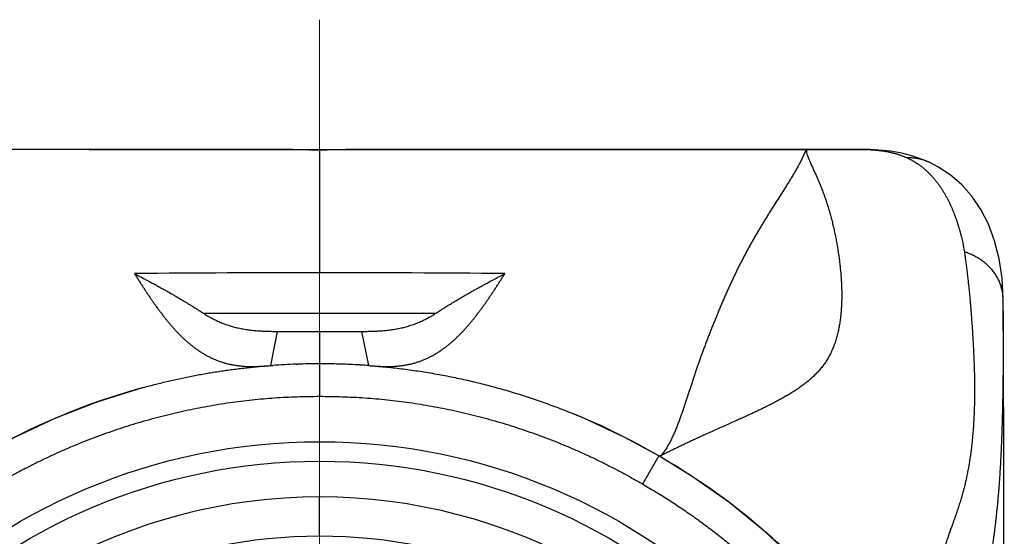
# Model space of a CAD drawing. Header units: millimetres. Extents: x 0 to 594, y 0 to 420.
# Tile 49 of 118: x 190 to 205, y 264 to 272. Entities that reach past the tile are written whole.
import ezdxf

# ---------------------------------------------------------------- set-up
doc = ezdxf.new("R2010")
doc.units = ezdxf.units.MM
doc.header["$LTSCALE"] = 0.257233
doc.linetypes.add('CENTER', pattern=[50.8, 31.75, -6.35, 6.35, -6.35])
doc.layers.add('NoLayerName_001', color=7, linetype='Continuous')

msp = doc.modelspace()

# ---------------------------------------------------------------- linework, layer by layer
at = {"layer": 'NoLayerName_001', "color": 2, "linetype": 'CENTER', "lineweight": 13}
msp.add_line((194.5831, 272.0514), (194.5831, 240.6013), dxfattribs=at)
at = {"layer": 'NoLayerName_001', "color": 7, "linetype": 'Continuous', "lineweight": 25}
for p, q in [((193.4168, 270.0512), (186.9146, 270.0513)), ((191.0331, 270.0513), (189.5167, 270.0513)), ((191.0331, 270.0513), (193.2745, 270.0513)), ((194.1721, 270.0498), (193.4168, 270.0512)), ((194.5831, 270.0494), (194.1721, 270.0498)), ((194.9854, 270.0497), (194.5831, 270.0494)), ((195.8918, 270.0513), (194.9854, 270.0497)), ((202.9881, 270.0508), (195.8917, 270.0513)), ((195.8917, 270.0513), (198.1331, 270.0513)), ((198.1331, 270.0513), (199.6495, 270.0513)), ((199.6495, 270.0513), (199.6981, 270.0513)), ((199.6981, 270.0513), (199.7081, 270.0513)), ((199.7081, 270.0513), (202.0831, 270.0513)), ((202.0831, 270.0513), (202.2517, 270.0513)), ((203.964, 269.8563), (203.9618, 269.8573)), ((205.1083, 266.7727), (205.1038, 267.7534)), ((193.8331, 266.7247), (193.9366, 267.2509)), ((193.9366, 267.2509), (194.5831, 267.2509)), ((194.5831, 267.2509), (195.2296, 267.2509)), ((195.2296, 267.2509), (195.3331, 266.7247)), ((193.8065, 266.7228), (193.8331, 266.7247)), ((193.8331, 266.7247), (193.8496, 266.7259)), ((193.8496, 266.7259), (193.8607, 266.7267)), ((194.2216, 266.745), (194.2433, 266.7457)), ((195.2025, 266.7332), (195.2099, 266.7327)), ((195.3331, 266.7247), (195.3597, 266.7228)), ((199.8059, 265.3283), (199.8059, 265.3283))]:
    msp.add_line(p, q, dxfattribs=at)
at = {"layer": 'NoLayerName_001', "color": 8, "linetype": 'Continuous', "lineweight": 25}
for p, q in [((194.5831, 270.0494), (194.5831, 268.1529)), ((202.2517, 270.0513), (202.3021, 270.0513)), ((202.3021, 270.0513), (202.4149, 270.0512)), ((202.4149, 270.0512), (202.9463, 270.0508)), ((202.9464, 270.0509), (202.9463, 270.0508)), ((203.0561, 270.0498), (203.0338, 270.0503)), ((196.3612, 267.5237), (192.8051, 267.5237)), ((194.5831, 267.2509), (194.5831, 266.251)), ((199.8035, 265.3321), (199.5548, 264.8983)), ((194.5831, 264.1013), (194.5831, 264.7013))]:
    msp.add_line(p, q, dxfattribs=at)
at = {"layer": 'NoLayerName_001', "color": 7, "linetype": 'Continuous', "lineweight": 25}
for points in [[(203.0561, 270.0498), (203.0536, 270.0499), (203.0338, 270.0503), (203.0123, 270.0506), (202.9881, 270.0508)], [(203.5466, 269.9938), (203.3695, 270.0249), (203.1863, 270.0435), (203.0563, 270.0498)], [(203.9618, 269.8573), (203.8733, 269.895), (203.7153, 269.9502), (203.5466, 269.9938)], [(205.1038, 267.7535), (205.0874, 268.0699), (205.0439, 268.3675), (204.9744, 268.6455), (204.88, 268.9007), (204.7629, 269.1302), (204.6241, 269.3341), (204.4661, 269.5114), (204.2907, 269.6623), (204.0995, 269.7872), (203.964, 269.8563)], [(205.1229, 260.0973), (205.1225, 260.9069), (205.1218, 261.7004), (205.1207, 262.4776), (205.1194, 263.2379), (205.1177, 263.9805), (205.1157, 264.7056), (205.1135, 265.4148), (205.1083, 266.7727)], [(191.8687, 266.3868), (191.1677, 266.1682), (190.5141, 265.9136), (189.8829, 265.6171), (189.3628, 265.3321)], [(199.8035, 265.3321), (199.2798, 265.619), (198.6481, 265.9154), (198.489, 265.982)], [(202.1539, 263.4859), (201.9618, 263.6827), (201.444, 264.1645), (200.8958, 264.6098), (200.319, 265.0158), (199.8035, 265.3321)]]:
    msp.add_lwpolyline(points, dxfattribs=at)
for radius in [9.25, 8.95, 7.8]:
    msp.add_circle((194.5831, 256.3013), radius, dxfattribs=at)
at = {"layer": 'NoLayerName_001', "color": 8, "linetype": 'Continuous', "lineweight": 25}
msp.add_arc((202.9579, 267.7003), 2.3509, 87.60099, 88.22439, dxfattribs=at)
at = {"layer": 'NoLayerName_001', "color": 7, "linetype": 'Continuous', "lineweight": 25}
for centre, radius, start, end in [((194.5694, -98.9357), 367.0886, 89.997865, 90.442943), ((194.6365, -88.616), 356.7689, 89.55062, 90.008572), ((194.5664, 256.3822), 10.3685, 91.90587, 93.90257), ((194.582, 255.9043), 10.8467, 89.99404, 91.78941), ((194.584, 255.8689), 10.8821, 88.47894, 90.00459), ((194.5889, 256.0851), 10.6658, 88.30856, 88.47434), ((194.5962, 256.3026), 10.4481, 86.67331, 88.31356), ((194.6092, 256.5408), 10.2096, 85.93424, 86.62704), ((194.5976, 256.3991), 10.3538, 105.28168, 120.37056), ((194.5572, 256.376), 10.3795, 59.63927, 67.74055), ((194.6456, 256.3461), 10.361, 43.55865, 60.14479), ((194.5831, 256.3013), 8.4, 35.32547, 151.98352)]:
    msp.add_arc(centre, radius, start, end, dxfattribs=at)
at = {"layer": 'NoLayerName_001', "color": 8, "linetype": 'Continuous', "lineweight": 25}
for points, knots in [([(193.2786, 270.0513), (193.4308, 270.0511), (193.8439, 270.0506), (194.2787, 270.0494), (194.5614, 270.0494), (194.5831, 270.0494)], [0, 0, 0, 0, 0.4565981, 1.2393377, 1.304566, 1.304566, 1.304566, 1.304566]), ([(194.5831, 270.0494), (194.7358, 270.0495), (195.1502, 270.0497), (195.5864, 270.0513), (195.8699, 270.0513), (195.8917, 270.0513)], [0, 0, 0, 0, 0.4580194, 1.2431955, 1.3086268, 1.3086268, 1.3086268, 1.3086268]), ([(202.0831, 270.0513), (202.0759, 270.043), (202.0592, 270.0275), (202.0473, 269.9955), (202.0327, 269.965), (202.0186, 269.9342), (202.0041, 269.9037), (201.9892, 269.8733), (201.9738, 269.8431), (201.9581, 269.8131), (201.942, 269.7833), (201.9255, 269.7537), (201.9088, 269.7243), (201.8918, 269.695), (201.8747, 269.6658), (201.8573, 269.6367), (201.8397, 269.6078), (201.8221, 269.5789), (201.8043, 269.5501), (201.7864, 269.5213), (201.7684, 269.4927), (201.7443, 269.4545), (201.6838, 269.3592), (201.6168, 269.2547), (201.5504, 269.1498), (201.5204, 269.102), (201.4965, 269.0637), (201.4786, 269.035), (201.4608, 269.0062), (201.443, 268.9774), (201.4254, 268.9485), (201.4078, 268.9196), (201.3902, 268.8906), (201.3728, 268.8616), (201.3554, 268.8325), (201.3382, 268.8034), (201.321, 268.7742), (201.3039, 268.745), (201.2869, 268.7157), (201.2701, 268.6863), (201.2589, 268.6667), (201.2533, 268.6569)], [0, 0, 0, 0, 0.0329818, 0.0669028, 0.1007311, 0.1345894, 0.1684535, 0.2023065, 0.2361616, 0.2700214, 0.3038842, 0.3377468, 0.3716067, 0.4054648, 0.4393225, 0.4731803, 0.5070378, 0.5408949, 0.574752, 0.6086091, 0.6424664, 0.6763236, 0.7440372, 0.981034, 1.0487475, 1.1164612, 1.1503182, 1.1841751, 1.218032, 1.2518888, 1.2857457, 1.3196025, 1.3534594, 1.3873164, 1.4211735, 1.4550309, 1.4888889, 1.5227473, 1.5566061, 1.5904651, 1.6243242, 1.6243242, 1.6243242, 1.6243242]), ([(202.0831, 270.0513), (202.0807, 270.0399), (202.071, 270.0161), (202.0852, 269.9799), (202.0966, 269.944), (202.1111, 269.9086), (202.1259, 269.8735), (202.1413, 269.8387), (202.1675, 269.7808), (202.1942, 269.7232), (202.2204, 269.6653), (202.236, 269.6306), (202.2513, 269.5957), (202.2663, 269.5606), (202.281, 269.5255), (202.2953, 269.4902), (202.3093, 269.4547), (202.323, 269.4191), (202.3363, 269.3834), (202.3493, 269.3476), (202.3619, 269.3116), (202.3742, 269.2756), (202.3862, 269.2394), (202.3979, 269.2031), (202.4093, 269.1667), (202.4203, 269.1302), (202.4311, 269.0937), (202.4415, 269.057), (202.4516, 269.0203), (202.4615, 268.9835), (202.471, 268.9466), (202.4802, 268.9096), (202.4891, 268.8725), (202.4977, 268.8354), (202.506, 268.7982), (202.514, 268.7609), (202.5217, 268.7236), (202.5292, 268.6862), (202.5363, 268.6488), (202.5431, 268.6113), (202.5475, 268.5863), (202.5497, 268.5737)], [0, 0, 0, 0, 0.0349115, 0.0729975, 0.1111126, 0.149219, 0.1873274, 0.2254351, 0.2635419, 0.377865, 0.4159746, 0.4540834, 0.4921909, 0.5302981, 0.5684068, 0.6065173, 0.6446294, 0.6827426, 0.7208563, 0.7589699, 0.7970825, 0.8351946, 0.8733065, 0.9114184, 0.9495306, 0.9876431, 1.0257557, 1.0638681, 1.1019805, 1.1400928, 1.1782049, 1.2163169, 1.2544287, 1.2925403, 1.3306518, 1.3687635, 1.4068752, 1.4449871, 1.4830987, 1.5212099, 1.5593199, 1.5593199, 1.5593199, 1.5593199]), ([(202.9463, 270.0508), (202.9519, 270.0508), (202.966, 270.0508), (202.9829, 270.0507), (202.9956, 270.0507), (203.0012, 270.0506), (203.0054, 270.0506), (203.0096, 270.0505), (203.0139, 270.0505), (203.0181, 270.0504), (203.0223, 270.0503), (203.0265, 270.0502), (203.0294, 270.0501), (203.0308, 270.0501)], [0, 0, 0, 0, 0.016900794, 0.04225359, 0.050704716, 0.054930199, 0.059155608, 0.063380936, 0.067606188, 0.071831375, 0.076056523, 0.080281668, 0.08450686, 0.08450686, 0.08450686, 0.08450686]), ([(203.0563, 270.0491), (203.0587, 270.049), (203.0636, 270.0488), (203.0709, 270.0485), (203.0782, 270.0481), (203.0854, 270.0477), (203.0927, 270.0473), (203.1, 270.0469), (203.1073, 270.0464), (203.1145, 270.0459), (203.1218, 270.0454), (203.1291, 270.0449), (203.1363, 270.0443), (203.1436, 270.0437), (203.1509, 270.0431), (203.1581, 270.0424), (203.1654, 270.0418), (203.1726, 270.0411), (203.1799, 270.0403), (203.1871, 270.0396), (203.1944, 270.0388), (203.1992, 270.0382), (203.2016, 270.038)], [0, 0, 0, 0, 0.00728688, 0.01457374, 0.02186066, 0.02914771, 0.03643499, 0.04372255, 0.05101037, 0.05829839, 0.06558654, 0.07287478, 0.08016306, 0.08745134, 0.09473956, 0.10202769, 0.10931571, 0.11660357, 0.12389125, 0.13117873, 0.138466, 0.14575304, 0.14575304, 0.14575304, 0.14575304]), ([(203.2016, 270.038), (203.2089, 270.0371), (203.2236, 270.0354), (203.2456, 270.0324), (203.2675, 270.0291), (203.2894, 270.0256), (203.3112, 270.0217), (203.333, 270.0175), (203.3547, 270.013), (203.3763, 270.0082), (203.3979, 270.0031), (203.4194, 269.9975), (203.4408, 269.9917), (203.4621, 269.9855), (203.4833, 269.9789), (203.5044, 269.972), (203.5253, 269.9647), (203.5461, 269.957), (203.5668, 269.949), (203.5873, 269.9407), (203.6077, 269.932), (203.6211, 269.9258), (203.6279, 269.9228)], [0, 0, 0, 0, 0.02215217, 0.04431071, 0.06647394, 0.08864053, 0.11080946, 0.13298011, 0.1551522, 0.17732584, 0.19950155, 0.22168023, 0.24386283, 0.26604812, 0.28823415, 0.31041912, 0.33260143, 0.35477967, 0.37695264, 0.39911934, 0.421279, 0.44343109, 0.44343109, 0.44343109, 0.44343109]), ([(203.9618, 269.8573), (203.9566, 269.8596), (203.9462, 269.8643), (203.9303, 269.8708), (203.9143, 269.877), (203.8981, 269.8828), (203.8818, 269.8882), (203.8654, 269.8933), (203.8489, 269.8979), (203.8322, 269.9022), (203.8155, 269.9061), (203.7987, 269.9096), (203.7818, 269.9126), (203.7648, 269.9153), (203.7478, 269.9176), (203.7307, 269.9196), (203.7136, 269.9211), (203.6965, 269.9222), (203.6793, 269.923), (203.6622, 269.9233), (203.645, 269.9233), (203.6336, 269.923), (203.6279, 269.9228)], [0, 0, 0, 0, 0.01713388, 0.03427846, 0.05143265, 0.06859523, 0.08576492, 0.10294038, 0.1201202, 0.13730299, 0.15448733, 0.17167182, 0.18885528, 0.20603715, 0.22321679, 0.2403934, 0.25756602, 0.27473356, 0.29189478, 0.30904838, 0.32619292, 0.34332692, 0.34332692, 0.34332692, 0.34332692]), ([(203.6279, 269.9228), (203.6331, 269.9204), (203.6435, 269.9155), (203.659, 269.9079), (203.6744, 269.9001), (203.6896, 269.8921), (203.7048, 269.8838), (203.7198, 269.8753), (203.7347, 269.8665), (203.7495, 269.8575), (203.7641, 269.8484), (203.7786, 269.8389), (203.7929, 269.8293), (203.8071, 269.8195), (203.8211, 269.8094), (203.835, 269.7992), (203.8487, 269.7887), (203.8623, 269.7781), (203.8757, 269.7672), (203.8889, 269.7562), (203.902, 269.745), (203.9105, 269.7373), (203.9148, 269.7335)], [0, 0, 0, 0, 0.01723048, 0.03447152, 0.05172181, 0.06897998, 0.08624462, 0.1035143, 0.12078755, 0.13806289, 0.15533879, 0.17261373, 0.18988618, 0.2071546, 0.22441745, 0.2416732, 0.25892031, 0.2761581, 0.29338873, 0.3106148, 0.32783874, 0.34506279, 0.34506279, 0.34506279, 0.34506279]), ([(203.9148, 269.7335), (203.9264, 269.7228), (203.9497, 269.7016), (203.9829, 269.668), (204.015, 269.6333), (204.046, 269.5975), (204.0757, 269.5607), (204.1043, 269.523), (204.1318, 269.4844), (204.1581, 269.4451), (204.1833, 269.4051), (204.2074, 269.3645), (204.2305, 269.3232), (204.2526, 269.2815), (204.2737, 269.2392), (204.2939, 269.1965), (204.3132, 269.1534), (204.3317, 269.1099), (204.3493, 269.0661), (204.3661, 269.022), (204.382, 268.9775), (204.3972, 268.9328), (204.4117, 268.8878), (204.4254, 268.8426), (204.4385, 268.7972), (204.4508, 268.7516), (204.4623, 268.7057), (204.4731, 268.6597), (204.483, 268.6136), (204.4922, 268.5673), (204.5005, 268.5208), (204.5053, 268.4897), (204.5077, 268.4741)], [0, 0, 0, 0, 0.0472047, 0.0944467, 0.1417289, 0.1890463, 0.2363866, 0.283731, 0.3310543, 0.3783414, 0.4256046, 0.4728559, 0.5201027, 0.5673484, 0.6145922, 0.6618298, 0.7090557, 0.7562743, 0.8034922, 0.8507139, 0.8979426, 0.9451796, 0.9924248, 1.0396764, 1.0869311, 1.1341842, 1.1814317, 1.2286706, 1.2758989, 1.3231158, 1.3703213, 1.4175168, 1.4175168, 1.4175168, 1.4175168]), ([(201.2533, 268.6569), (201.2478, 268.6471), (201.2366, 268.6274), (201.2201, 268.5979), (201.2037, 268.5683), (201.1873, 268.5386), (201.1711, 268.5089), (201.155, 268.4791), (201.139, 268.4493), (201.1231, 268.4194), (201.1074, 268.3894), (201.0918, 268.3594), (201.0762, 268.3293), (201.0608, 268.2991), (201.0455, 268.2689), (201.0304, 268.2386), (201.0153, 268.2083), (201.0003, 268.1779), (200.9855, 268.1475), (200.9708, 268.117), (200.9562, 268.0865), (200.9417, 268.0559), (200.9273, 268.0252), (200.9131, 267.9945), (200.8989, 267.9637), (200.8848, 267.9329), (200.8709, 267.9021), (200.857, 267.8712), (200.8433, 267.8403), (200.8296, 267.8093), (200.8161, 267.7783), (200.8026, 267.7472), (200.7892, 267.7161), (200.7759, 267.685), (200.7627, 267.6538), (200.7495, 267.6226), (200.7364, 267.5914), (200.719, 267.5497), (200.6975, 267.4976), (200.676, 267.4454), (200.6633, 267.414), (200.659, 267.4035)], [0, 0, 0, 0, 0.0338592, 0.0677185, 0.1015777, 0.1354368, 0.1692959, 0.203155, 0.237014, 0.2708731, 0.3047322, 0.3385913, 0.3724505, 0.4063096, 0.4401687, 0.4740279, 0.5078869, 0.5417459, 0.5756048, 0.6094636, 0.6433223, 0.6771809, 0.7110396, 0.7448982, 0.7787569, 0.8126155, 0.8464741, 0.8803324, 0.9141905, 0.9480483, 0.9819056, 1.0157627, 1.0496198, 1.0834769, 1.1173342, 1.1511917, 1.1850494, 1.2189072, 1.2866232, 1.3543389, 1.3881965, 1.3881965, 1.3881965, 1.3881965]), ([(202.5497, 268.5737), (202.5518, 268.5612), (202.556, 268.5362), (202.562, 268.4985), (202.5678, 268.4609), (202.5733, 268.4232), (202.5785, 268.3854), (202.5835, 268.3476), (202.5881, 268.3098), (202.5925, 268.2719), (202.5966, 268.234), (202.6004, 268.1961), (202.6039, 268.1581), (202.607, 268.1201), (202.6099, 268.0821), (202.6124, 268.044), (202.6145, 268.006), (202.6163, 267.9679), (202.6178, 267.9298), (202.6189, 267.8917), (202.6196, 267.8536), (202.6199, 267.8154), (202.6199, 267.7773), (202.6194, 267.7392), (202.6184, 267.701), (202.617, 267.6629), (202.6151, 267.6249), (202.6127, 267.5868), (202.6097, 267.5488), (202.6062, 267.5108), (202.6022, 267.4728), (202.5976, 267.4349), (202.5923, 267.3971), (202.5864, 267.3594), (202.5798, 267.3217), (202.5726, 267.2842), (202.5646, 267.2469), (202.5558, 267.2097), (202.5462, 267.1728), (202.5358, 267.1361), (202.5281, 267.1119), (202.5243, 267.0997)], [0, 0, 0, 0, 0.0381088, 0.0762171, 0.1143256, 0.1524352, 0.1905469, 0.2286613, 0.2667795, 0.3049012, 0.3430253, 0.3811509, 0.4192772, 0.4574036, 0.4955297, 0.5336554, 0.5717808, 0.6099062, 0.648032, 0.686159, 0.7242883, 0.7624203, 0.8005535, 0.8386865, 0.8768187, 0.9149502, 0.9530818, 0.991215, 1.0293523, 1.0674969, 1.105653, 1.1438258, 1.1820175, 1.2202196, 1.2584229, 1.29662, 1.3348057, 1.3729768, 1.4111328, 1.4492753, 1.4874087, 1.4874087, 1.4874087, 1.4874087]), ([(205.1038, 267.7534), (205.1034, 267.7645), (205.1031, 267.7867), (205.1001, 267.8199), (205.0957, 267.853), (205.0895, 267.8858), (205.0817, 267.9183), (205.0724, 267.9504), (205.0615, 267.982), (205.049, 268.013), (205.0351, 268.0434), (205.0198, 268.073), (205.0031, 268.1019), (204.9852, 268.13), (204.966, 268.1573), (204.9457, 268.1838), (204.9243, 268.2093), (204.9018, 268.2339), (204.8784, 268.2576), (204.854, 268.2803), (204.8288, 268.3021), (204.8027, 268.3228), (204.7758, 268.3426), (204.7483, 268.3614), (204.72, 268.3791), (204.6912, 268.3958), (204.6618, 268.4115), (204.6318, 268.4262), (204.6014, 268.4398), (204.5706, 268.4523), (204.5394, 268.4639), (204.5183, 268.4707), (204.5077, 268.4741)], [0, 0, 0, 0, 0.0332357, 0.0665414, 0.0999046, 0.1333097, 0.1667384, 0.2001705, 0.2335851, 0.2669673, 0.3003269, 0.3336765, 0.3670231, 0.4003693, 0.4337134, 0.4670497, 0.5003708, 0.5336807, 0.5669895, 0.600304, 0.6336277, 0.6669612, 0.7003022, 0.7336463, 0.7669882, 0.8003273, 0.8336622, 0.8669893, 0.9003031, 0.9335961, 0.9668596, 1.0000833, 1.0000833, 1.0000833, 1.0000833]), ([(204.5077, 268.4741), (204.5115, 268.4487), (204.519, 268.3977), (204.5296, 268.3212), (204.5396, 268.2446), (204.5492, 268.168), (204.5582, 268.0912), (204.5668, 268.0145), (204.575, 267.9376), (204.5828, 267.8608), (204.5901, 267.7839), (204.5972, 267.7069), (204.6038, 267.6299), (204.6102, 267.553), (204.6162, 267.4759), (204.6218, 267.3989), (204.6272, 267.3218), (204.6322, 267.2448), (204.637, 267.1677), (204.6414, 267.0905), (204.6456, 267.0134), (204.6494, 266.9363), (204.653, 266.8591), (204.6562, 266.7819), (204.6589, 266.7047), (204.6612, 266.6275), (204.663, 266.5503), (204.6643, 266.4731), (204.665, 266.3958), (204.665, 266.3186), (204.6645, 266.2413), (204.6632, 266.1641), (204.6613, 266.0868), (204.6587, 266.0096), (204.6554, 265.9324), (204.6512, 265.8553), (204.6463, 265.7782), (204.6405, 265.7011), (204.6339, 265.6241), (204.6264, 265.5472), (204.6205, 265.496), (204.6177, 265.4704)], [0, 0, 0, 0, 0.0772427, 0.1544871, 0.2317343, 0.3089851, 0.3862394, 0.4634969, 0.5407569, 0.618018, 0.6952787, 0.7725369, 0.8497914, 0.9270427, 1.0042915, 1.0815385, 1.1587843, 1.2360294, 1.3132742, 1.3905191, 1.4677644, 1.5450104, 1.6222563, 1.6995013, 1.7767448, 1.8539874, 1.9312301, 2.0084738, 2.085719, 2.162967, 2.2402197, 2.3174768, 2.3947362, 2.4719962, 2.5492561, 2.626516, 2.7037768, 2.7810404, 2.8583085, 2.9355777, 3.0128445, 3.0128445, 3.0128445, 3.0128445]), ([(200.659, 267.4035), (200.6548, 267.3931), (200.6463, 267.3722), (200.6337, 267.3408), (200.6211, 267.3093), (200.6085, 267.2779), (200.5961, 267.2464), (200.5837, 267.2149), (200.5714, 267.1834), (200.5591, 267.1518), (200.547, 267.1202), (200.5349, 267.0886), (200.5229, 267.0569), (200.511, 267.0252), (200.4991, 266.9935), (200.4874, 266.9617), (200.4757, 266.93), (200.4641, 266.8982), (200.4526, 266.8663), (200.4412, 266.8344), (200.4299, 266.8025), (200.4186, 266.7706), (200.4075, 266.7386), (200.3964, 266.7066), (200.3854, 266.6746), (200.3745, 266.6425), (200.3636, 266.6105), (200.3529, 266.5784), (200.3422, 266.5462), (200.3316, 266.5141), (200.3175, 266.4712), (200.286, 266.3746), (200.2551, 266.2779), (200.2271, 266.1921), (200.2165, 266.1599), (200.2058, 266.1278), (200.1951, 266.0957), (200.1842, 266.0636), (200.1732, 266.0316), (200.1621, 265.9996), (200.1546, 265.9783), (200.1508, 265.9677)], [0, 0, 0, 0, 0.0338575, 0.0677147, 0.1015719, 0.1354289, 0.1692858, 0.2031428, 0.2369999, 0.2708571, 0.3047147, 0.3385724, 0.3724303, 0.4062883, 0.4401463, 0.4740043, 0.5078623, 0.5417202, 0.575578, 0.6094357, 0.6432933, 0.6771508, 0.7110083, 0.7448659, 0.7787236, 0.8125813, 0.8464391, 0.880297, 0.9141548, 0.9480125, 0.9818699, 1.0495839, 1.2527242, 1.2865811, 1.3204379, 1.3542948, 1.3881518, 1.422009, 1.4558664, 1.4897239, 1.5235813, 1.5235813, 1.5235813, 1.5235813]), ([(202.5243, 267.0997), (202.5203, 267.0877), (202.5124, 267.0635), (202.4992, 267.0277), (202.4851, 266.9923), (202.47, 266.9573), (202.454, 266.9227), (202.4368, 266.8886), (202.4187, 266.855), (202.3995, 266.8221), (202.3792, 266.7898), (202.3579, 266.7581), (202.3356, 266.7272), (202.3124, 266.6969), (202.2882, 266.6675), (202.2631, 266.6387), (202.2372, 266.6107), (202.2105, 266.5835), (202.1831, 266.5569), (202.1551, 266.5311), (202.1264, 266.5059), (202.0973, 266.4814), (202.0676, 266.4575), (202.0374, 266.4341), (202.0069, 266.4113), (201.9759, 266.3891), (201.9445, 266.3673), (201.9128, 266.3461), (201.8808, 266.3253), (201.8485, 266.3049), (201.816, 266.2849), (201.7832, 266.2654), (201.7503, 266.2461), (201.7172, 266.2272), (201.6839, 266.2086), (201.6504, 266.1903), (201.6168, 266.1722), (201.5831, 266.1545), (201.5493, 266.1369), (201.5154, 266.1196), (201.4926, 266.1082), (201.4813, 266.1025)], [0, 0, 0, 0, 0.0381315, 0.0762658, 0.1143994, 0.1525306, 0.1906613, 0.2287965, 0.2669365, 0.3050772, 0.3432162, 0.3813525, 0.4194878, 0.4576252, 0.4957655, 0.533906, 0.5720412, 0.61017, 0.6482986, 0.6864293, 0.7245603, 0.7626857, 0.8008049, 0.8389254, 0.8770532, 0.9151917, 0.9533427, 0.9915056, 1.0296784, 1.067857, 1.1060361, 1.1442088, 1.1823674, 1.2205107, 1.2586421, 1.2967647, 1.3348812, 1.3729937, 1.4111037, 1.4492125, 1.4873208, 1.4873208, 1.4873208, 1.4873208]), ([(189.6152, 264.9005), (189.6653, 264.9293), (189.7653, 264.9875), (189.9175, 265.071), (190.071, 265.1522), (190.226, 265.2306), (190.3823, 265.3063), (190.5399, 265.3792), (190.6988, 265.4494), (190.8589, 265.5166), (191.0202, 265.581), (191.1826, 265.6426), (191.346, 265.7013), (191.5104, 265.7571), (191.6758, 265.81), (191.8421, 265.8601), (192.0092, 265.9073), (192.1771, 265.9517), (192.3457, 265.9931), (192.515, 266.0316), (192.685, 266.0671), (192.8556, 266.0995), (193.0268, 266.1289), (193.1984, 266.155), (193.3706, 266.178), (193.5431, 266.1977), (193.716, 266.2143), (193.8892, 266.2278), (194.0625, 266.2382), (194.236, 266.2455), (194.4096, 266.2502), (194.5253, 266.2505), (194.5831, 266.251)], [0, 0, 0, 0, 0.1735419, 0.3471347, 0.5207663, 0.6944248, 0.868099, 1.041778, 1.2154517, 1.3891113, 1.5627555, 1.7363899, 1.9100195, 2.0836481, 2.2572788, 2.4309139, 2.6045545, 2.7782004, 2.9518473, 3.125492, 3.2991329, 3.4727705, 3.6464074, 3.8200482, 3.9936997, 4.1673643, 4.3410374, 4.5147112, 4.6883751, 4.8620163, 5.0356192, 5.209166, 5.209166, 5.209166, 5.209166]), ([(194.5831, 266.251), (194.641, 266.2505), (194.7567, 266.2502), (194.9302, 266.2455), (195.1037, 266.2382), (195.2771, 266.2278), (195.4502, 266.2143), (195.6231, 266.1977), (195.7957, 266.178), (195.9678, 266.155), (196.1395, 266.1289), (196.3107, 266.0995), (196.4812, 266.0671), (196.6512, 266.0316), (196.8206, 265.9931), (196.9892, 265.9517), (197.1571, 265.9073), (197.3242, 265.8601), (197.4905, 265.81), (197.6558, 265.757), (197.8203, 265.7012), (197.9837, 265.6425), (198.1461, 265.581), (198.3073, 265.5166), (198.4675, 265.4494), (198.6264, 265.3793), (198.784, 265.3064), (198.9403, 265.2307), (199.0953, 265.1523), (199.2488, 265.0711), (199.401, 264.9876), (199.501, 264.9293), (199.5511, 264.9005)], [0, 0, 0, 0, 0.1735484, 0.3471527, 0.5207954, 0.6944608, 0.8681361, 1.0418108, 1.2154771, 1.3891304, 1.5627732, 1.736412, 1.9100516, 2.0836942, 2.2573404, 2.4309885, 2.604635, 2.7782757, 2.9519107, 3.1255416, 3.2991708, 3.4728016, 3.6464382, 3.8200855, 3.9937491, 4.1674275, 4.3411107, 4.5147882, 4.6884491, 4.862082, 5.0356758, 5.2092187, 5.2092187, 5.2092187, 5.2092187]), ([(201.4813, 266.1025), (201.4699, 266.0969), (201.4472, 266.0856), (201.4129, 266.0688), (201.3786, 266.0522), (201.3443, 266.0358), (201.3098, 266.0194), (201.2753, 266.0032), (201.2408, 265.9871), (201.2062, 265.971), (201.1716, 265.9551), (201.137, 265.9392), (201.0907, 265.9182), (201.0329, 265.892), (200.8706, 265.8192), (200.708, 265.7473), (200.5458, 265.6743), (200.488, 265.648), (200.4418, 265.6269), (200.4071, 265.611), (200.3725, 265.5951), (200.3379, 265.579), (200.3034, 265.563), (200.2689, 265.5468), (200.2344, 265.5305), (200.2, 265.5142), (200.1656, 265.4978), (200.1313, 265.4813), (200.097, 265.4647), (200.0627, 265.448), (200.0285, 265.4312), (199.9829, 265.4087), (199.9375, 265.386), (199.9032, 265.3693), (199.8918, 265.3637)], [0, 0, 0, 0, 0.0381083, 0.0762166, 0.1143248, 0.1524325, 0.1905395, 0.2286463, 0.2667532, 0.3048604, 0.3429679, 0.381076, 0.4191845, 0.4954026, 0.5716213, 0.9526947, 1.0289076, 1.1051218, 1.1432295, 1.1813375, 1.2194456, 1.2575537, 1.2956618, 1.3337697, 1.3718774, 1.4099848, 1.4480921, 1.4861993, 1.5243063, 1.5624134, 1.6005205, 1.6386278, 1.7148422, 1.7529489, 1.7529489, 1.7529489, 1.7529489]), ([(200.1508, 265.9677), (200.147, 265.957), (200.1394, 265.9358), (200.1278, 265.904), (200.1161, 265.8722), (200.1041, 265.8406), (200.0919, 265.809), (200.0794, 265.7775), (200.0666, 265.7461), (200.0535, 265.7149), (200.0401, 265.6838), (200.0263, 265.6529), (200.0121, 265.6222), (199.9975, 265.5916), (199.9824, 265.5613), (199.9669, 265.5312), (199.9507, 265.5014), (199.9339, 265.472), (199.9164, 265.443), (199.898, 265.4146), (199.8782, 265.3871), (199.8576, 265.3601), (199.841, 265.3447), (199.833, 265.3367)], [0, 0, 0, 0, 0.03385768, 0.067716, 0.1015749, 0.13543372, 0.16929229, 0.20315109, 0.23701129, 0.27087368, 0.30473641, 0.33859794, 0.37245775, 0.40631647, 0.44017487, 0.47403442, 0.5079002, 0.54178145, 0.57567382, 0.60954817, 0.64339981, 0.67725568, 0.71110893, 0.71110893, 0.71110893, 0.71110893]), ([(204.6177, 265.4704), (204.6145, 265.4449), (204.6084, 265.3937), (204.5977, 265.3172), (204.586, 265.2409), (204.5731, 265.1647), (204.5589, 265.0887), (204.5435, 265.013), (204.5269, 264.9375), (204.5089, 264.8624), (204.4895, 264.7876), (204.4688, 264.7131), (204.4469, 264.6391), (204.4239, 264.5653), (204.3998, 264.4919), (204.3749, 264.4188), (204.3492, 264.3459), (204.3145, 264.249), (204.2795, 264.1521), (204.2453, 264.0549), (204.2201, 263.9819), (204.1958, 263.9086), (204.1726, 263.8349), (204.1504, 263.7609), (204.1291, 263.6867), (204.1088, 263.6121), (204.0892, 263.5374), (204.0702, 263.4625), (204.0519, 263.3875), (204.0342, 263.3123), (204.017, 263.237), (204.0003, 263.1615), (203.9841, 263.086), (203.9683, 263.0104), (203.9529, 262.9347), (203.9377, 262.859), (203.9179, 262.7579), (203.8936, 262.6315), (203.8694, 262.505), (203.8498, 262.4039), (203.8398, 262.3534), (203.8349, 262.3281)], [0, 0, 0, 0, 0.0772632, 0.1545237, 0.2317849, 0.3090518, 0.3863231, 0.4635938, 0.5408607, 0.6181223, 0.6953794, 0.7726362, 0.8498953, 0.927155, 1.0044088, 1.0816512, 1.1588909, 1.2361345, 1.3906383, 1.4678913, 1.5451369, 1.6223748, 1.6996124, 1.7768573, 1.8541109, 1.9313702, 2.0086288, 2.0858808, 2.1631281, 2.240373, 2.3176166, 2.3948592, 2.4721014, 2.5493445, 2.6265892, 2.7038352, 2.7810818, 2.9355751, 3.0900658, 3.167309, 3.2445502, 3.2445502, 3.2445502, 3.2445502]), ([(199.8103, 265.3275), (199.81, 265.3275), (199.8094, 265.3275), (199.8085, 265.3275), (199.8076, 265.3277), (199.8067, 265.3279), (199.8062, 265.3282), (199.8059, 265.3283)], [0, 0, 0, 0, 0.0009047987, 0.0018201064, 0.0027327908, 0.0036356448, 0.0045298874, 0.0045298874, 0.0045298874, 0.0045298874]), ([(199.8332, 265.3368), (199.8329, 265.3366), (199.8321, 265.3362), (199.8311, 265.3356), (199.83, 265.335), (199.8289, 265.3344), (199.8279, 265.3339), (199.8268, 265.3333), (199.8257, 265.3327), (199.8246, 265.3322), (199.8235, 265.3317), (199.8224, 265.3312), (199.8213, 265.3307), (199.8201, 265.3302), (199.819, 265.3297), (199.8178, 265.3293), (199.8167, 265.3288), (199.8155, 265.3285), (199.8143, 265.3281), (199.8131, 265.3279), (199.8119, 265.3276), (199.8111, 265.3276), (199.8107, 265.3275)], [0, 0, 0, 0, 0.00122191, 0.002443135, 0.003663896, 0.004884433, 0.00610501, 0.007325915, 0.008547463, 0.00977, 0.010993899, 0.012219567, 0.013447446, 0.014678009, 0.015911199, 0.017145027, 0.018377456, 0.01960704, 0.02083307, 0.022055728, 0.023276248, 0.024497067, 0.024497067, 0.024497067, 0.024497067]), ([(199.8918, 265.3637), (199.8899, 265.3628), (199.886, 265.3609), (199.8802, 265.3581), (199.8744, 265.3553), (199.8695, 265.353), (199.8656, 265.3512), (199.8627, 265.3498), (199.8598, 265.3484), (199.8569, 265.3471), (199.8539, 265.3458), (199.851, 265.3444), (199.8481, 265.3431), (199.8451, 265.3418), (199.8421, 265.3405), (199.8392, 265.3393), (199.8362, 265.338), (199.8342, 265.3372), (199.8332, 265.3368)], [0, 0, 0, 0, 0.006448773, 0.012897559, 0.019347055, 0.025797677, 0.02902324, 0.032248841, 0.0354744, 0.038699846, 0.041925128, 0.04515021, 0.048375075, 0.051599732, 0.05482421, 0.058048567, 0.06127289, 0.064497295, 0.064497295, 0.064497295, 0.064497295]), ([(199.5511, 264.9005), (199.5845, 264.8811), (199.6513, 264.8426), (199.7507, 264.7832), (199.8494, 264.7227), (199.9474, 264.661), (200.0447, 264.5982), (200.1412, 264.5343), (200.237, 264.4692), (200.332, 264.403), (200.4262, 264.3356), (200.5196, 264.2672), (200.6121, 264.1976), (200.7039, 264.127), (200.7947, 264.0553), (200.8847, 263.9825), (200.9738, 263.9088), (201.0621, 263.8339), (201.1495, 263.7581), (201.236, 263.6813), (201.3217, 263.6035), (201.4065, 263.5248), (201.4903, 263.445), (201.5732, 263.3642), (201.6551, 263.2825), (201.7359, 263.1997), (201.8158, 263.116), (201.8947, 263.0314), (201.9727, 262.9458), (202.0496, 262.8594), (202.1255, 262.772), (202.2005, 262.6839), (202.2744, 262.5949), (202.3473, 262.505), (202.4191, 262.4142), (202.4899, 262.3227), (202.5595, 262.2302), (202.628, 262.137), (202.6954, 262.0429), (202.7618, 261.9482), (202.805, 261.8843), (202.8268, 261.8524)], [0, 0, 0, 0, 0.1157117, 0.2314539, 0.3472207, 0.4630065, 0.5788057, 0.6946127, 0.8104223, 0.9262289, 1.0420273, 1.1578126, 1.2735796, 1.3893244, 1.5050501, 1.620763, 1.7364687, 1.8521727, 1.9678797, 2.0835924, 2.1993087, 2.3150263, 2.4307434, 2.5464591, 2.662173, 2.7778862, 2.8936001, 3.0093156, 3.1250329, 3.2407517, 3.3564708, 3.472189, 3.5879054, 3.7036196, 3.8193319, 3.935043, 4.0507541, 4.1664665, 4.2821813, 4.3978991, 4.5136201, 4.5136201, 4.5136201, 4.5136201])]:
    msp.add_open_spline(points, degree=3, knots=knots, dxfattribs=at)
at = {"layer": 'NoLayerName_001', "color": 7, "linetype": 'Continuous', "lineweight": 25}
for points, knots in [([(191.7316, 268.1419), (191.7411, 268.1267), (191.7601, 268.0963), (191.7889, 268.0509), (191.8179, 268.0055), (191.847, 267.9603), (191.8764, 267.9153), (191.906, 267.8703), (191.9358, 267.8256), (191.966, 267.781), (191.9964, 267.7366), (192.0271, 267.6924), (192.0582, 267.6485), (192.0896, 267.6048), (192.1215, 267.5615), (192.1539, 267.5185), (192.1868, 267.4759), (192.2202, 267.4337), (192.2542, 267.392), (192.2889, 267.3508), (192.3243, 267.3102), (192.3603, 267.2703), (192.3972, 267.231), (192.4349, 267.1925), (192.4734, 267.1549), (192.5128, 267.1182), (192.5531, 267.0825), (192.5944, 267.0479), (192.6367, 267.0145), (192.6799, 266.9824), (192.7241, 266.9516), (192.7694, 266.9223), (192.8156, 266.8946), (192.8628, 266.8686), (192.911, 266.8443), (192.96, 266.8219), (193.0099, 266.8016), (193.0605, 266.7832), (193.112, 266.7671), (193.164, 266.7528), (193.1991, 266.7453), (193.2166, 266.7413)], [0, 0, 0, 0, 0.0537955, 0.1075919, 0.1613888, 0.2151861, 0.268984, 0.3227827, 0.3765832, 0.4303865, 0.484194, 0.5380055, 0.5918177, 0.6456283, 0.6994366, 0.7532433, 0.807051, 0.8608645, 0.9146904, 0.9685298, 1.0223734, 1.0762142, 1.1300493, 1.1838803, 1.2377139, 1.2915619, 1.3454293, 1.3993024, 1.4531713, 1.5070333, 1.5608935, 1.6147648, 1.668657, 1.7225554, 1.7764473, 1.830328, 1.8842013, 1.938079, 1.9919658, 2.0458575, 2.0997461, 2.0997461, 2.0997461, 2.0997461]), ([(191.7316, 268.1419), (191.7681, 268.1225), (191.8228, 268.0935), (191.8956, 268.0545), (191.9502, 268.0252), (192.0047, 267.9956), (192.0591, 267.966), (192.1133, 267.9361), (192.1675, 267.906), (192.2216, 267.8757), (192.2755, 267.8452), (192.3293, 267.8144), (192.3829, 267.7834), (192.4364, 267.752), (192.4896, 267.7204), (192.5427, 267.6884), (192.5957, 267.6562), (192.6484, 267.6236), (192.7008, 267.5907), (192.7531, 267.5574), (192.7878, 267.5349), (192.8051, 267.5237)], [0, 0, 0, 0, 0.1239178, 0.1858776, 0.2478375, 0.3097974, 0.3717572, 0.4337172, 0.4956778, 0.5576397, 0.6196036, 0.6815708, 0.7435407, 0.8055119, 0.8674831, 0.9294531, 0.9914213, 1.053387, 1.1153502, 1.1773108, 1.2392694, 1.2392694, 1.2392694, 1.2392694]), ([(196.3612, 267.5237), (196.3785, 267.5349), (196.4131, 267.5574), (196.4654, 267.5906), (196.5179, 267.6236), (196.5706, 267.6562), (196.6235, 267.6884), (196.6766, 267.7204), (196.7299, 267.752), (196.7834, 267.7834), (196.837, 267.8144), (196.8908, 267.8452), (196.9447, 267.8757), (196.9987, 267.906), (197.0529, 267.9361), (197.1072, 267.966), (197.1616, 267.9956), (197.2161, 268.0252), (197.2706, 268.0545), (197.3434, 268.0935), (197.3982, 268.1225), (197.4347, 268.1419)], [0, 0, 0, 0, 0.0619584, 0.1239189, 0.1858819, 0.2478475, 0.3098154, 0.3717853, 0.4337563, 0.4957273, 0.5576971, 0.6196641, 0.6816279, 0.7435896, 0.8055501, 0.86751, 0.9294696, 0.9914294, 1.0533891, 1.1153488, 1.2392662, 1.2392662, 1.2392662, 1.2392662]), ([(197.108, 267.6485), (197.1184, 267.6632), (197.1392, 267.6924), (197.1699, 267.7366), (197.2003, 267.781), (197.2304, 267.8256), (197.2603, 267.8703), (197.2899, 267.9152), (197.3192, 267.9603), (197.3484, 268.0055), (197.3773, 268.0509), (197.4061, 268.0963), (197.4251, 268.1267), (197.4347, 268.1419)], [0, 0, 0, 0, 0.05381227, 0.1076238, 0.16143141, 0.21523482, 0.26903548, 0.32283448, 0.37663258, 0.43043018, 0.48422741, 0.5380241, 0.59181982, 0.59181982, 0.59181982, 0.59181982]), ([(195.3598, 266.7227), (195.3777, 266.7214), (195.4135, 266.7188), (195.4672, 266.7154), (195.5209, 266.7127), (195.5747, 266.711), (195.6285, 266.7104), (195.6824, 266.7112), (195.7362, 266.7135), (195.7899, 266.7175), (195.8434, 266.7233), (195.8967, 266.731), (195.9497, 266.7409), (196.0023, 266.7529), (196.0543, 266.767), (196.1057, 266.7832), (196.1564, 266.8015), (196.2063, 266.8219), (196.2553, 266.8443), (196.3034, 266.8686), (196.3506, 266.8946), (196.3969, 266.9223), (196.4421, 266.9516), (196.4863, 266.9824), (196.5296, 267.0145), (196.5718, 267.0479), (196.6131, 267.0825), (196.6535, 267.1182), (196.6929, 267.1549), (196.7314, 267.1925), (196.7691, 267.231), (196.8059, 267.2703), (196.842, 267.3102), (196.8773, 267.3508), (196.912, 267.392), (196.946, 267.4337), (196.9795, 267.4759), (197.0124, 267.5185), (197.0447, 267.5615), (197.0767, 267.6048), (197.0975, 267.634), (197.108, 267.6485)], [0, 0, 0, 0, 0.0538008, 0.1076059, 0.1614097, 0.215215, 0.2690363, 0.3228849, 0.3767403, 0.4305879, 0.4844283, 0.5382782, 0.5921527, 0.6460416, 0.6999335, 0.7538205, 0.8076981, 0.8615715, 0.9154523, 0.9693444, 1.0232431, 1.0771357, 1.1310076, 1.1848682, 1.2387306, 1.2925998, 1.3464729, 1.4003403, 1.4541882, 1.5080218, 1.5618529, 1.6156882, 1.6695293, 1.7233734, 1.7772133, 1.8310396, 1.8848535, 1.9386616, 1.9924685, 2.0462769, 2.1000877, 2.1000877, 2.1000877, 2.1000877]), ([(205.1048, 267.5694), (205.105, 267.5214), (205.1054, 267.4254), (205.1057, 267.2813), (205.1057, 267.1372), (205.1054, 266.9932), (205.1048, 266.8491), (205.1039, 266.705), (205.1026, 266.5609), (205.101, 266.4169), (205.0992, 266.2968), (205.0975, 266.2008), (205.0961, 266.1288), (205.0946, 266.0568), (205.0929, 265.9847), (205.0911, 265.9127), (205.089, 265.8407), (205.0868, 265.7687), (205.0845, 265.6967), (205.0819, 265.6247), (205.0791, 265.5527), (205.0761, 265.4808), (205.0729, 265.4088), (205.0694, 265.3368), (205.0657, 265.2649), (205.0618, 265.193), (205.0575, 265.121), (205.053, 265.0491), (205.0482, 264.9773), (205.0431, 264.9054), (205.0377, 264.8336), (205.0319, 264.7618), (205.0258, 264.69), (205.0193, 264.6182), (205.0125, 264.5465), (205.0053, 264.4748), (204.9976, 264.4032), (204.9895, 264.3316), (204.981, 264.2601), (204.972, 264.1886), (204.9655, 264.141), (204.9624, 264.1172)], [0, 0, 0, 0, 0.1440713, 0.2881429, 0.4322147, 0.5762867, 0.7203592, 0.8644324, 1.008506, 1.1525794, 1.2966524, 1.3686889, 1.4407254, 1.512762, 1.5847991, 1.6568367, 1.7288749, 1.8009135, 1.8729521, 1.9449907, 2.017029, 2.0890672, 2.1611053, 2.2331434, 2.3051819, 2.3772211, 2.4492613, 2.5213021, 2.5933429, 2.6653836, 2.737424, 2.8094641, 2.8815042, 2.9535449, 3.0255867, 3.0976302, 3.1696744, 3.2417185, 3.3137619, 3.3858046, 3.457847, 3.457847, 3.457847, 3.457847]), ([(192.8051, 267.5237), (192.8162, 267.5166), (192.8382, 267.5023), (192.8721, 267.4821), (192.9064, 267.4626), (192.9412, 267.444), (192.9764, 267.4262), (193.0121, 267.4094), (193.0482, 267.3934), (193.0847, 267.3784), (193.1215, 267.3643), (193.1587, 267.3512), (193.1962, 267.339), (193.234, 267.3277), (193.272, 267.3173), (193.3103, 267.3078), (193.3488, 267.2992), (193.3874, 267.2914), (193.4262, 267.2845), (193.4651, 267.2783), (193.5042, 267.2729), (193.5433, 267.2683), (193.5825, 267.2643), (193.6217, 267.2609), (193.6611, 267.2581), (193.7004, 267.2559), (193.7397, 267.2541), (193.7791, 267.2528), (193.8185, 267.2519), (193.8578, 267.2513), (193.8972, 267.2509), (193.9235, 267.2509), (193.9366, 267.2509)], [0, 0, 0, 0, 0.0393929, 0.0788141, 0.1182562, 0.1577126, 0.1971769, 0.2366432, 0.2761062, 0.3155615, 0.355006, 0.3944424, 0.4338745, 0.4733045, 0.512733, 0.552159, 0.5915802, 0.6309929, 0.6703966, 0.7097973, 0.7491992, 0.7886041, 0.8280112, 0.8674177, 0.9068185, 0.9462096, 0.9855948, 1.0249779, 1.0643608, 1.1037439, 1.1431263, 1.1825059, 1.1825059, 1.1825059, 1.1825059]), ([(195.2296, 267.2509), (195.2428, 267.2509), (195.269, 267.2509), (195.3084, 267.2513), (195.3478, 267.2519), (195.3872, 267.2528), (195.4265, 267.2541), (195.4659, 267.2559), (195.5052, 267.2581), (195.5445, 267.2609), (195.5838, 267.2643), (195.623, 267.2683), (195.6621, 267.2729), (195.7011, 267.2783), (195.7401, 267.2845), (195.7788, 267.2914), (195.8175, 267.2992), (195.856, 267.3078), (195.8942, 267.3173), (195.9323, 267.3277), (195.9701, 267.339), (196.0076, 267.3512), (196.0447, 267.3643), (196.0816, 267.3784), (196.1181, 267.3934), (196.1542, 267.4094), (196.1899, 267.4262), (196.2251, 267.444), (196.2599, 267.4626), (196.2942, 267.4821), (196.328, 267.5023), (196.3501, 267.5166), (196.3612, 267.5237)], [0, 0, 0, 0, 0.0393797, 0.0787622, 0.1181454, 0.1575284, 0.1969116, 0.2362969, 0.2756882, 0.3150891, 0.3544956, 0.3939028, 0.4333078, 0.4727099, 0.5121107, 0.5515145, 0.5909273, 0.6303486, 0.6697748, 0.7092034, 0.7486335, 0.7880657, 0.8275022, 0.8669467, 0.9064021, 0.9458652, 0.9853316, 1.0247959, 1.0642524, 1.1036947, 1.143116, 1.182509, 1.182509, 1.182509, 1.182509]), ([(191.8687, 266.3868), (191.9004, 266.3953), (191.9637, 266.4126), (192.0591, 266.4372), (192.1546, 266.461), (192.2504, 266.484), (192.3464, 266.506), (192.4426, 266.5271), (192.539, 266.5473), (192.6356, 266.5666), (192.7324, 266.5849), (192.8294, 266.6023), (192.9265, 266.6187), (193.0238, 266.6341), (193.1212, 266.6486), (193.2188, 266.6621), (193.3165, 266.6747), (193.4143, 266.6863), (193.5122, 266.6969), (193.6102, 266.7065), (193.7083, 266.7153), (193.7738, 266.7202), (193.8065, 266.7228)], [0, 0, 0, 0, 0.098458, 0.1969269, 0.295405, 0.3938903, 0.4923815, 0.5908772, 0.6893763, 0.7878781, 0.886382, 0.9848877, 1.0833949, 1.1819025, 1.2804091, 1.3789133, 1.4774137, 1.5759086, 1.6743967, 1.7728764, 1.871346, 1.969804, 1.969804, 1.969804, 1.969804]), ([(193.2166, 266.7413), (193.2343, 266.738), (193.2695, 266.7309), (193.3228, 266.7233), (193.3763, 266.7174), (193.4301, 266.7135), (193.4839, 266.7112), (193.5377, 266.7104), (193.5915, 266.711), (193.6453, 266.7127), (193.6991, 266.7154), (193.7528, 266.7188), (193.7885, 266.7214), (193.8064, 266.7227)], [0, 0, 0, 0, 0.05387421, 0.10772375, 0.16156383, 0.21541125, 0.26926646, 0.32311493, 0.37693609, 0.43074119, 0.48454469, 0.53834959, 0.59215011, 0.59215011, 0.59215011, 0.59215011]), ([(195.3597, 266.7228), (195.4026, 266.7194), (195.4884, 266.7129), (195.617, 266.7008), (195.7454, 266.6872), (195.8736, 266.6719), (196.0017, 266.6549), (196.1295, 266.6363), (196.257, 266.616), (196.3843, 266.594), (196.5112, 266.5705), (196.6379, 266.5453), (196.7643, 266.5185), (196.8903, 266.4901), (197.016, 266.4601), (197.1412, 266.4286), (197.2661, 266.3956), (197.3906, 266.361), (197.5147, 266.325), (197.6383, 266.2874), (197.7614, 266.2483), (197.8841, 266.2077), (198.0062, 266.1656), (198.1278, 266.1221), (198.2488, 266.0769), (198.3693, 266.0305), (198.449, 265.998), (198.4889, 265.982)], [0, 0, 0, 0, 0.1290999, 0.2582143, 0.38734, 0.5164741, 0.6456137, 0.7747563, 0.9038997, 1.033045, 1.1621942, 1.2913491, 1.4205108, 1.5496797, 1.6788562, 1.8080397, 1.9372294, 2.066424, 2.195621, 2.3248167, 2.4540076, 2.5831903, 2.7123619, 2.8415196, 2.9706609, 3.0997837, 3.228886, 3.228886, 3.228886, 3.228886]), ([(204.9624, 264.1172), (204.959, 264.0934), (204.9524, 264.0458), (204.9418, 263.9746), (204.9307, 263.9034), (204.9189, 263.8323), (204.9066, 263.7613), (204.8936, 263.6905), (204.8799, 263.6197), (204.8655, 263.5491), (204.8503, 263.4787), (204.8344, 263.4084), (204.8177, 263.3383), (204.8002, 263.2684), (204.7819, 263.1988), (204.7627, 263.1293), (204.7425, 263.0602), (204.7215, 262.9913), (204.6994, 262.9227), (204.6764, 262.8544), (204.6523, 262.7865), (204.6272, 262.7189), (204.6009, 262.6519), (204.5735, 262.5852), (204.5447, 262.5191), (204.5147, 262.4536), (204.4831, 262.3889), (204.4495, 262.3251), (204.4137, 262.2625), (204.3755, 262.2013), (204.3345, 262.1419), (204.2906, 262.0847), (204.2435, 262.0301), (204.1934, 261.9782), (204.1409, 261.9288), (204.0861, 261.882), (204.0296, 261.8372), (203.972, 261.7939), (203.9138, 261.7514), (203.8555, 261.7091), (203.8171, 261.6803), (203.7978, 261.666)], [0, 0, 0, 0, 0.072043, 0.1440879, 0.2161351, 0.2881828, 0.3602299, 0.4322759, 0.5043211, 0.5763667, 0.6484145, 0.7204639, 0.792513, 0.8645611, 0.9366087, 1.0086571, 1.080708, 1.1527591, 1.2248086, 1.2968564, 1.3689038, 1.4409521, 1.5130004, 1.5850508, 1.6571098, 1.7291805, 1.8012461, 1.8733067, 1.9453936, 2.0175174, 2.0896236, 2.1617009, 2.2337898, 2.3059031, 2.3780055, 2.4500581, 2.5221118, 2.594177, 2.6662235, 2.738254, 2.8102779, 2.8102779, 2.8102779, 2.8102779])]:
    msp.add_open_spline(points, degree=3, knots=knots, dxfattribs=at)

doc.saveas('drawing.dxf')
